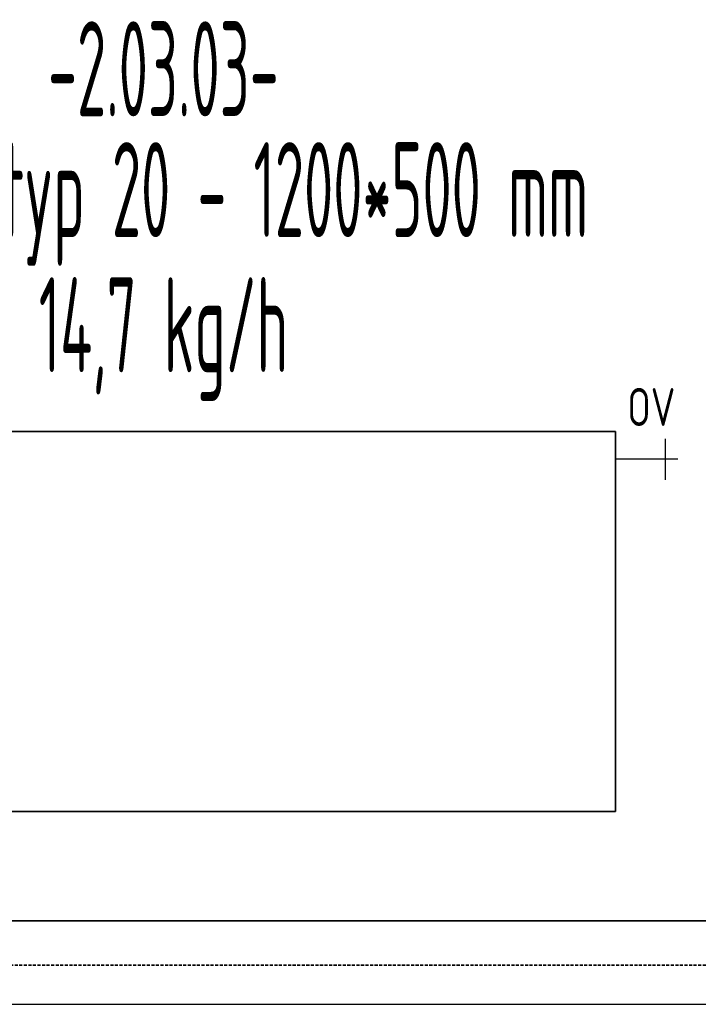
# Model space of a CAD drawing. Header units: millimetres. Extents: x 14365 to 105143, y -126377 to -22383.
# Tile 98 of 191: x 59114 to 60008, y -123507 to -122211. Entities that reach past the tile are written whole.
import ezdxf
from ezdxf.enums import TextEntityAlignment as Align

# ---------------------------------------------------------------- set-up
doc = ezdxf.new("R2010")
doc.units = ezdxf.units.MM
doc.linetypes.add('VERDECKT', pattern=[9.525, 6.35, -3.175])
doc.linetypes.add('ČÁRKOVANÁ', pattern=[0.75, 0.5, -0.25])
for name, color, linetype, lineweight in [('JS_VYT_POPIS - OBECNĚ', 7, 'Continuous', 5), ('UT_POTRUBI - PŘÍVOD', 1, 'Continuous', 35), ('UT_POTRUBI - ZPÁTEČKA', 5, 'ČÁRKOVANÁ', 35), ('UT_SCHÉMA_POPIS', 7, 'VERDECKT', 5), ('UT_SCHÉMA_SYMBOLY', 7, 'Continuous', 25), ('UT_ZAŘÍZENÍ - OT', 3, 'Continuous', 35)]:
    doc.layers.add(name, color=color, linetype=linetype, lineweight=lineweight)
doc.styles.add('ISO 2.5', font='isocp.shx', dxfattribs={"width": 0.8, "height": 2.5})
doc.styles.add('VZT_POPIS', font='isocp.shx', dxfattribs={"width": 0.6, "height": 125})

msp = doc.modelspace()

# ---------------------------------------------------------------- linework, layer by layer
at = {"ltscale": 8}
msp.add_line((31841.3, -123507.2), (105085.1, -123507.2), dxfattribs=at)
at = {"layer": 'UT_POTRUBI - PŘÍVOD', "ltscale": 8}
msp.add_line((55112.8, -123397.2), (60902.8, -123397.2), dxfattribs=at)
at = {"layer": 'UT_POTRUBI - ZPÁTEČKA', "linetype": 'ČÁRKOVANÁ', "ltscale": 8}
msp.add_line((55045.8, -123455.6), (60990.3, -123455.6), dxfattribs=at)
at = {"layer": 'UT_SCHÉMA_SYMBOLY'}
for p, q in [((59965, -122816.8), (59965, -122762.8)), ((59981, -122789.8), (59899.1, -122789.8))]:
    msp.add_line(p, q, dxfattribs=at)
at = {"layer": 'UT_ZAŘÍZENÍ - OT', "linetype": 'Continuous'}
for p, q in [((59899.1, -122753.3), (58699.1, -122753.3)), ((59899.1, -123253.3), (59899.1, -122753.3)), ((58699.1, -123253.3), (59899.1, -123253.3))]:
    msp.add_line(p, q, dxfattribs=at)

# ---------------------------------------------------------------- texts
at = {"layer": 'JS_VYT_POPIS - OBECNĚ', "style": 'VZT_POPIS', "width": 0.5}
for s, p in [('-2.03.03-', (59303.6, -122275.9)), ('D-OT VK typ 20 - 1200*500 mm', (59303.6, -122434.9)), ('14,7 kg/h', (59303.6, -122612.8))]:
    msp.add_text(s, height=125, dxfattribs=at).set_placement(p, align=Align.MIDDLE_CENTER)
at = {"layer": 'UT_SCHÉMA_POPIS', "style": 'ISO 2.5', "width": 0.8}
msp.add_text('OV', height=50, dxfattribs=at).set_placement((59914.5, -122721), align=Align.MIDDLE_LEFT)

doc.saveas('drawing.dxf')
